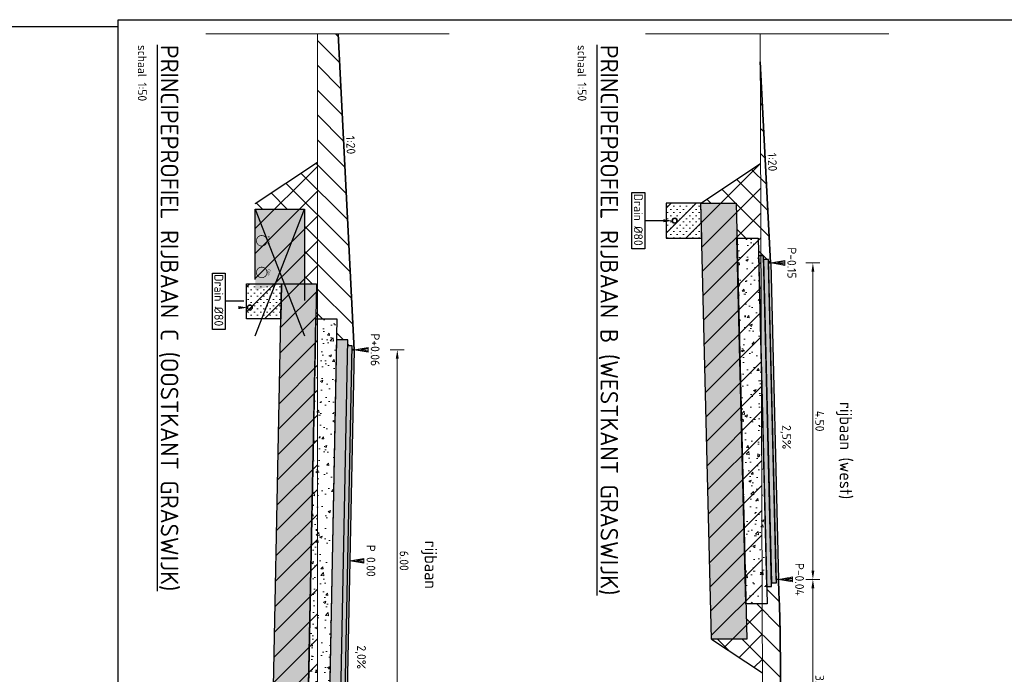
# Model space of a CAD drawing. Header units: metres. Extents: x 232680 to 233262, y 554200 to 554550.
# Tile 135 of 254: x 232738 to 232752, y 554479 to 554488. Entities that reach past the tile are written whole.
import ezdxf
from ezdxf.enums import TextEntityAlignment as Align

# ---------------------------------------------------------------- set-up
doc = ezdxf.new("R2010")
doc.units = ezdxf.units.M
doc.linetypes.add('NLCS-HIDDEN', pattern=[4, 2, -2])
doc.linetypes.add('XX-AFBREEK', pattern=[7, 4, -1, 1, -1])
doc.layers.get('Defpoints').update_dxf_attribs({"color": 241})
for name, color, linetype, lineweight in [('B-WE-GW-MAAIVELD-GD', 252, 'Continuous', 18), ('B-WE-VH-KANTOPSLUITING_TROTTOIRBAND_RWS-T25', 7, 'Continuous', 25), ('N-WE-GW-GROND_TEELAARDE-A', 252, 'Continuous', 15), ('N-WE-GW-GROND_ZAND_DRAINEERZAND-A', 7, 'Continuous', 18), ('N-WE-GW-GROND_ZAND_DRAINEERZAND-G', 7, 'Continuous', 25), ('N-WE-GW-MAAIVELD-035-GD', 7, 'Continuous', 35), ('N-WE-GW-ONTGRAVINGSVAK-AD', 8, 'Continuous', 13), ('N-WE-GW-ONTGRAVINGSVAK-GD', 7, 'Continuous', 25), ('N-WE-KL-GAS-G', 30, 'Continuous', 35), ('N-WE-KL-STROOK-GD', 7, 'NLCS-HIDDEN', 25), ('N-WE-KL-WATER-G', 170, 'Continuous', 35), ('N-WE-VH-KANTOPSLUITING_BETONRUG-M', 7, 'Continuous', 18), ('N-WE-VH-VERHARDING_ASFALT_DEKLAAG-GD', 7, 'Continuous', 25), ('N-WE-VH-VERHARDING_ASFALT_TUSSENLAAG_1-GD', 7, 'Continuous', 25), ('N-WE-VH-VERHARDING_ASFALT_TUSSENLAAG_2-GD', 7, 'Continuous', 25), ('N-WE-VH-VERHARDING_FUNDERING_GRANULAAT_MENG-AD', 252, 'Continuous', 18), ('N-WE-VH-VERHARDING_FUNDERING_GRANULAAT_MENG-GD', 7, 'Continuous', 25), ('N-WE-VH-VERHARDING_FUNDERING_ZAND-AD', 252, 'Continuous', 18), ('N-WE-VH-VERHARDING_FUNDERING_ZAND-GD', 7, 'Continuous', 25), ('N-WE-VH-VERKANTING-T25', 7, 'Continuous', 18), ('X-XX-AL-AFBREEKLIJN-G', 7, 'XX-AFBREEK', 13), ('X-XX-AL-T18', 7, 'Continuous', 18), ('X-XX-AL-T18-z', 7, 'Continuous', 18), ('X-XX-AL-T25', 7, 'Continuous', 25), ('X-XX-AL-T50', 7, 'Continuous', 25)]:
    doc.layers.add(name, color=color, linetype=linetype, lineweight=lineweight)
doc.layers.add('N-WE-VH-VERHARDING-AD', color=252, linetype='Continuous')
doc.styles.add('NLCS-ISO', font='NLCS-ISO.ttf')
doc.styles.add('NLCS-ISO-ANNOTATIEF-T18', font='NLCS-ISO.ttf', dxfattribs={"height": 1.8})
doc.styles.add('NLCS-ISO-ANNOTATIEF-T25', font='NLCS-ISO.ttf', dxfattribs={"height": 2.5})
doc.styles.add('NLCS-ISO-ANNOTATIEF-T50', font='NLCS-ISO.ttf')
doc.styles.add('NLCS-ISO-ANNOTATIVE-T18', font='NLCS-ISO.ttf', dxfattribs={"height": 1.8})
doc.dimstyles.new('NLCS-ANNOTATIEF-T25-PIJL-X_L2_H1', dxfattribs={"dimtxt": 2.5, "dimasz": 2.5, "dimexe": 2, "dimexo": 2, "dimgap": 0.7, "dimtad": 1, "dimzin": 0, "dimdsep": 46, "dimtxsty": 'NLCS-ISO-ANNOTATIEF-T25', "dimcen": 0, "dimdle": 2, "dimclrd": 256, "dimclre": 256, "dimclrt": 256, "dimadec": 1, "dimazin": 0, "dimtfac": 1, "dimtofl": 0, "dimtmove": 1, "dimatfit": 0, "dimfxl": 2, "dimfxlon": 1, "dimtfillclr": 254, "dimtolj": 1, "dimtzin": 0, "dimlwd": 13, "dimlwe": 18, "dimarcsym": 0})
pattern_1 = [(37.5, (-0.10162, -2e-10), (-0.003149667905, 0.096341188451), [0, -0.076, 0, -0.085, 0, -0.08125]), (7.5, (-0.10162, -2e-10), (0.088488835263, 0.141107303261), [0, -0.041, 0, -0.0685, 0, -0.02625]), (327.5, (-0.16312, -2e-10), (0.155707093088, 0.000282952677), [0, -0.025, 0, -0.09, 0, -0.1175]), (317.5, (-0.16312, -2e-10), (0.15030633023, 0.043883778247), [0, -0.0125, 0, -0.059, 0, -0.0675])]

# ---------------------------------------------------------------- blocks, each defined once
blk = doc.blocks.new('*D141')
at = {"layer": 'Defpoints', "color": 0, "transparency": 16777216}
for p in [(232748.529, 554480.059), (232749.019, 554480.059), (232748.529, 554477.059)]:
    blk.add_point(p, dxfattribs=at)
at = {"layer": 'N-WE-VH-KANTOPSLUITING_BETONRUG-M', "linetype": 'Continuous', "lineweight": 18, "transparency": 16777216}
for p, q in [((232748.919, 554480.059), (232749.119, 554480.059)), ((232748.919, 554477.059), (232749.119, 554477.059))]:
    blk.add_line(p, q, dxfattribs=at)
at = {"layer": 'N-WE-VH-KANTOPSLUITING_BETONRUG-M', "linetype": 'Continuous', "lineweight": 13, "transparency": 16777216}
blk.add_line((232749.019, 554477.184), (232749.019, 554479.934), dxfattribs=at)
at = {"layer": 'N-WE-VH-KANTOPSLUITING_BETONRUG-M', "transparency": 16777216}
for points in [[(232748.998, 554479.934), (232749.039, 554479.934), (232749.019, 554480.059)], [(232748.998, 554477.184), (232749.039, 554477.184), (232749.019, 554477.059)]]:
    blk.add_solid(points, dxfattribs=at)
at = {"layer": 'N-WE-VH-KANTOPSLUITING_BETONRUG-M', "transparency": 16777216, "insert": (232749.116, 554478.559), "char_height": 0.125, "attachment_point": 5, "rotation": 270, "style": 'NLCS-ISO-ANNOTATIEF-T25'}
blk.add_mtext('\\A1;3.00', dxfattribs=at)
blk = doc.blocks.new('*D161')
at = {"layer": 'Defpoints', "color": 0, "transparency": 16777216}
for p in [(232748.419, 554484.559), (232749.019, 554484.559), (232748.529, 554480.059)]:
    blk.add_point(p, dxfattribs=at)
at = {"layer": 'N-WE-VH-KANTOPSLUITING_BETONRUG-M', "linetype": 'Continuous', "lineweight": 18, "transparency": 16777216}
for p, q in [((232748.919, 554484.559), (232749.119, 554484.559)), ((232748.919, 554480.059), (232749.119, 554480.059))]:
    blk.add_line(p, q, dxfattribs=at)
at = {"layer": 'N-WE-VH-KANTOPSLUITING_BETONRUG-M', "linetype": 'Continuous', "lineweight": 13, "transparency": 16777216}
blk.add_line((232749.019, 554480.184), (232749.019, 554484.434), dxfattribs=at)
at = {"layer": 'N-WE-VH-KANTOPSLUITING_BETONRUG-M', "transparency": 16777216}
for points in [[(232748.998, 554484.434), (232749.039, 554484.434), (232749.019, 554484.559)], [(232748.998, 554480.184), (232749.039, 554480.184), (232749.019, 554480.059)]]:
    blk.add_solid(points, dxfattribs=at)
at = {"layer": 'N-WE-VH-KANTOPSLUITING_BETONRUG-M', "transparency": 16777216, "insert": (232749.116, 554482.309), "char_height": 0.125, "attachment_point": 5, "rotation": 270, "style": 'NLCS-ISO-ANNOTATIEF-T25'}
blk.add_mtext('\\A1;4.50', dxfattribs=at)
blk = doc.blocks.new('Blok - Peilmaat randverharding')
at = {"color": 0}
for p, q in [((-0.6, 3.5), (0.6, 3.5)), ((0, 0), (-0.6, 3.5)), ((-0.4, 3.5), (0.4, 3.5)), ((0, 0.7), (-0.4, 3.5)), ((-0.2, 3.5), (0.2, 3.5)), ((0, 1.75), (-0.2, 3.5)), ((0.6, 3.5), (0, 0)), ((0.4, 3.5), (0, 0.7)), ((0.2, 3.5), (0, 1.75))]:
    blk.add_line(p, q, dxfattribs=at)
blk = doc.blocks.new('*D94')
at = {"layer": 'Defpoints', "color": 0, "transparency": 16777216}
for p in [(232742.497, 554483.324), (232743.112, 554483.324), (232742.376, 554477.324)]:
    blk.add_point(p, dxfattribs=at)
at = {"layer": 'N-WE-VH-KANTOPSLUITING_BETONRUG-M', "linetype": 'Continuous', "lineweight": 18, "transparency": 16777216}
for p, q in [((232743.012, 554483.324), (232743.212, 554483.324)), ((232743.012, 554477.324), (232743.212, 554477.324))]:
    blk.add_line(p, q, dxfattribs=at)
at = {"layer": 'N-WE-VH-KANTOPSLUITING_BETONRUG-M', "linetype": 'Continuous', "lineweight": 13, "transparency": 16777216}
blk.add_line((232743.112, 554477.449), (232743.112, 554483.199), dxfattribs=at)
at = {"layer": 'N-WE-VH-KANTOPSLUITING_BETONRUG-M', "transparency": 16777216}
for points in [[(232743.091, 554483.199), (232743.132, 554483.199), (232743.112, 554483.324)], [(232743.091, 554477.449), (232743.132, 554477.449), (232743.112, 554477.324)]]:
    blk.add_solid(points, dxfattribs=at)
at = {"layer": 'N-WE-VH-KANTOPSLUITING_BETONRUG-M', "transparency": 16777216, "insert": (232743.209, 554480.324), "char_height": 0.125, "attachment_point": 5, "rotation": 270, "style": 'NLCS-ISO-ANNOTATIEF-T25'}
blk.add_mtext('\\A1;6.00', dxfattribs=at)

msp = doc.modelspace()

# ---------------------------------------------------------------- hatches: boundary and pattern name
at = {"layer": 'N-WE-GW-GROND_TEELAARDE-A'}
h = msp.add_hatch(dxfattribs=at)
h.set_pattern_fill('AGW-WERK_AANVULLEN', color=256, angle=90, style=0, pattern_type=2)
h.set_pattern_definition([(135, (-9.6326, 35.73807), (-0.1767766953, -0.1767766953), [])])
h.paths.add_polyline_path([(232742.271, 554487.818), (232741.977, 554487.818), (232741.977, 554485.993), (232741.092, 554485.404), (232741.092, 554485.324), (232741.792, 554485.324), (232741.792, 554484.264), (232741.965, 554484.264), (232741.955, 554483.764), (232742.255, 554483.764), (232742.249, 554483.464), (232742.409, 554483.464), (232742.408, 554483.384), (232742.468, 554483.384), (232742.467, 554483.324), (232742.497, 554483.324)])
h = msp.add_hatch(dxfattribs=at)
h.set_pattern_fill('AGW-WERK_AANVULLEN', color=256, style=0, pattern_type=2)
h.set_pattern_definition([(315, (11637.46998, 27721.54337), (0.1767766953, 0.1767766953), [])])
h.paths.add_polyline_path([(232748.24, 554484.909), (232747.94, 554484.909), (232747.928, 554485.409), (232747.427, 554485.409), (232748.276, 554485.974), (232748.271, 554487.417), (232748.414, 554484.559), (232748.389, 554484.559), (232748.387, 554484.609), (232748.317, 554484.609), (232748.316, 554484.659), (232748.246, 554484.659)])
h = msp.add_hatch(dxfattribs=at)
h.set_pattern_fill('AGW-WERK_AANVULLEN', color=256, style=0, pattern_type=2)
h.set_pattern_definition([(315, (262098.8156, 541287.91867), (0.1767766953, 0.1767766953), [])])
edge = h.paths.add_edge_path()
edge.add_line((232748.301, 554478.728), (232747.579, 554479.209))
edge.add_line((232747.579, 554479.209), (232748.079, 554479.209))
edge.add_line((232748.079, 554479.209), (232748.067, 554479.709))
edge.add_line((232748.067, 554479.709), (232748.367, 554479.709))
edge.add_line((232748.367, 554479.709), (232748.361, 554479.959))
edge.add_line((232748.361, 554479.959), (232748.431, 554479.959))
edge.add_line((232748.431, 554479.959), (232748.43, 554480.009))
edge.add_line((232748.43, 554480.009), (232748.5, 554480.009))
edge.add_line((232748.5, 554480.009), (232748.499, 554480.059))
edge.add_line((232748.499, 554480.059), (232748.529, 554480.059))
edge.add_arc((232711.044, 554478.559), 37.515, 0, 2.2915, ccw=False)
edge.add_line((232748.559, 554478.559), (232748.302, 554478.559))
edge.add_line((232748.302, 554478.559), (232748.301, 554478.728))
at = {"layer": 'N-WE-GW-GROND_ZAND_DRAINEERZAND-A'}
h = msp.add_hatch(dxfattribs=at)
h.set_pattern_fill('AGW-GROND_ZAND_DRAINZAND', color=256, pattern_type=2)
h.set_pattern_definition([(45, (234478.078123, 552989.79372), (-0.0449012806, 0.0449012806), [0, -0.0635])])
h.paths.add_polyline_path([(232747.031, 554485.185), (232747.027, 554485.18), (232747.023, 554485.174), (232747.021, 554485.168), (232747.02, 554485.162), (232747.02, 554485.156), (232747.021, 554485.149), (232747.023, 554485.143), (232747.027, 554485.138), (232747.031, 554485.133), (232747.036, 554485.129), (232747.042, 554485.126), (232747.048, 554485.124), (232747.055, 554485.124), (232747.061, 554485.124), (232747.067, 554485.126), (232747.073, 554485.129), (232747.078, 554485.133), (232747.083, 554485.138), (232747.086, 554485.143), (232747.088, 554485.149), (232747.089, 554485.156), (232747.089, 554485.162), (232747.088, 554485.168), (232747.086, 554485.174), (232747.083, 554485.18), (232747.078, 554485.185), (232747.073, 554485.189), (232747.067, 554485.191), (232747.061, 554485.193), (232747.055, 554485.194), (232747.048, 554485.193), (232747.042, 554485.191), (232747.036, 554485.189)], flags=16)
h.paths.add_polyline_path([(232746.933, 554484.909), (232746.933, 554485.409), (232747.427, 554485.409), (232747.44, 554484.909)])
h = msp.add_hatch(dxfattribs=at)
h.set_pattern_fill('AGW-GROND_ZAND_DRAINZAND', color=256, pattern_type=2)
h.set_pattern_definition([(45, (234472.115784, 553001.84848), (-0.0449012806, 0.0449012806), [0, -0.0635])])
h.paths.add_polyline_path([(232741.069, 554483.988), (232741.064, 554483.993), (232741.061, 554483.998), (232741.059, 554484.004), (232741.057, 554484.01), (232741.057, 554484.017), (232741.059, 554484.023), (232741.061, 554484.029), (232741.064, 554484.035), (232741.069, 554484.039), (232741.074, 554484.043), (232741.08, 554484.046), (232741.086, 554484.048), (232741.092, 554484.049), (232741.099, 554484.048), (232741.105, 554484.046), (232741.111, 554484.043), (232741.116, 554484.039), (232741.12, 554484.035), (232741.124, 554484.029), (232741.126, 554484.023), (232741.127, 554484.017), (232741.127, 554484.01), (232741.126, 554484.004), (232741.124, 554483.998), (232741.12, 554483.993), (232741.116, 554483.988), (232741.111, 554483.984), (232741.105, 554483.981), (232741.099, 554483.979), (232741.092, 554483.979), (232741.086, 554483.979), (232741.08, 554483.981), (232741.074, 554483.984)], flags=16)
h.paths.add_polyline_path([(232740.97, 554484.264), (232740.97, 554483.764), (232741.465, 554483.764), (232741.465, 554484.264)])
at = {"layer": 'N-WE-GW-ONTGRAVINGSVAK-AD'}
h = msp.add_hatch(dxfattribs=at)
h.set_pattern_fill('AGW-WERK_ONTGRAVEN', color=256, angle=90, style=0, pattern_type=2)
h.set_pattern_definition([(225, (-9.6326, 35.73807), (0.1767766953, -0.1767766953), [])])
h.paths.add_polyline_path([(232741.977, 554485.993), (232741.977, 554475.938), (232741.308, 554476.384), (232740.813, 554476.384), (232740.813, 554476.884), (232741.318, 554476.884), (232741.455, 554483.764), (232740.97, 554483.764), (232740.97, 554484.264), (232741.092, 554484.264), (232741.092, 554485.404)])
h = msp.add_hatch(dxfattribs=at)
h.set_pattern_fill('AGW-WERK_ONTGRAVEN', color=256, style=0, pattern_type=2)
h.set_pattern_definition([(45, (11637.46998, 27721.54337), (-0.1767766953, 0.1767766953), [])])
h.paths.add_polyline_path([(232748.301, 554478.728), (232748.276, 554485.974), (232747.427, 554485.409), (232746.933, 554485.409), (232746.933, 554484.909), (232747.44, 554484.909), (232747.579, 554479.209)])
at = {"layer": 'N-WE-VH-VERHARDING-AD'}
for points in [[(232748.529, 554480.059), (232748.419, 554484.559), (232748.389, 554484.559), (232748.387, 554484.609), (232748.317, 554484.609), (232748.316, 554484.659), (232748.246, 554484.659), (232748.361, 554479.959), (232748.431, 554479.959), (232748.43, 554480.009), (232748.5, 554480.009), (232748.499, 554480.059)], [(232742.497, 554483.324), (232742.377, 554477.324), (232742.347, 554477.324), (232742.345, 554477.264), (232742.285, 554477.264), (232742.284, 554477.184), (232742.124, 554477.184), (232742.249, 554483.464), (232742.409, 554483.464), (232742.408, 554483.384), (232742.468, 554483.384), (232742.467, 554483.324)]]:
    msp.add_hatch(color=256, dxfattribs=at).paths.add_polyline_path(points)
at = {"layer": 'N-WE-VH-VERHARDING_FUNDERING_GRANULAAT_MENG-AD'}
h = msp.add_hatch(dxfattribs=at)
h.set_pattern_fill('AVH-FUNDERING_GRANULAAT_MENG_01', color=256, pattern_type=2)
h.set_pattern_definition([(50, (232748.00337, 554482.30883), (0.35863, -0.031376), [0.0375, -0.4125]), (355, (232748.00337, 554482.30883), (-0.069376, 0.376096), [0.03, -0.33]), (100.451, (232748.03326, 554482.30622), (0.289255, 0.34472), [0.03187, -0.35057]), (46.184, (232748.00337, 554482.40883), (0.53362, -0.08276), [0.05625, -0.61875]), (96.636, (232748.04784, 554482.40194), (0.46733, 0.48706), [0.047805, -0.52586]), (351.184, (232748.0034, 554482.40883), (0.46733, 0.48706), [0.045, -0.495]), (21, (232748.05337, 554482.38383), (0.298454, -0.20131), [0.0375, -0.4125]), (326, (232748.05337, 554482.38383), (0.12166, 0.362575), [0.03, -0.33]), (71.451, (232748.07824, 554482.36706), (0.42011, 0.161265), [0.03187, -0.35057]), (37.5, (232748.00337, 554482.30883), (0.00608, 0.166447), [0, -0.326, 0, -0.335, 0, -0.33125]), (7.5, (232748.00337, 554482.30883), (0.131535, 0.197206), [0, -0.191, 0, -0.3185, 0, -0.12625]), (327.5, (232747.89187, 554482.30883), (0.266911, -0.0112774), [0, -0.125, 0, -0.39, 0, -0.5175]), (317.5, (232747.84187, 554482.30883), (0.291593, 0.050052), [0, -0.1625, 0, -0.259, 0, -0.3675])])
h.paths.add_polyline_path([(232748.367, 554479.709), (232748.24, 554484.909), (232747.94, 554484.909), (232748.067, 554479.709)])
h = msp.add_hatch(dxfattribs=at)
h.set_pattern_fill('AVH-FUNDERING_GRANULAAT_MENG_01', color=256, pattern_type=2)
h.set_pattern_definition([(50, (232741.9576, 554480.58566), (0.35863, -0.031376), [0.0375, -0.4125]), (355, (232741.9576, 554480.58566), (-0.069376, 0.376096), [0.03, -0.33]), (100.451, (232741.9875, 554480.58305), (0.289255, 0.34472), [0.03187, -0.35057]), (46.184, (232741.9576, 554480.68566), (0.53362, -0.08276), [0.05625, -0.61875]), (96.636, (232742.0021, 554480.67876), (0.46733, 0.48706), [0.047805, -0.525856]), (351.184, (232741.9576, 554480.68566), (0.46733, 0.48706), [0.045, -0.495]), (21, (232742.0076, 554480.66066), (0.298454, -0.20131), [0.0375, -0.4125]), (326, (232742.0076, 554480.66066), (0.121658, 0.362575), [0.03, -0.33]), (71.451, (232742.03248, 554480.6439), (0.42011, 0.161265), [0.03187, -0.35057]), (37.5, (232741.95761, 554480.58566), (0.00608, 0.166447), [0, -0.326, 0, -0.335, 0, -0.33125]), (7.5, (232741.95761, 554480.58566), (0.131535, 0.197206), [0, -0.191, 0, -0.3185, 0, -0.12625]), (327.5, (232741.84611, 554480.58566), (0.266911, -0.0112774), [0, -0.125, 0, -0.39, 0, -0.5175]), (317.5, (232741.7961, 554480.58566), (0.291593, 0.050052), [0, -0.1625, 0, -0.259, 0, -0.3675])])
h.paths.add_polyline_path([(232742.118, 554476.884), (232741.818, 554476.884), (232741.955, 554483.764), (232742.255, 554483.764)])
at = {"layer": 'N-WE-VH-VERHARDING_FUNDERING_ZAND-AD'}
h = msp.add_hatch(dxfattribs=at)
h.set_pattern_fill('AVH-FUNDERING_ZAND', color=256, pattern_type=2)
h.set_pattern_definition(pattern_1)
h.paths.add_polyline_path([(232748.079, 554479.209), (232747.928, 554485.409), (232747.427, 554485.409), (232747.579, 554479.209)])
h = msp.add_hatch(dxfattribs=at)
h.set_pattern_fill('AVH-FUNDERING_ZAND', color=256, pattern_type=2)
h.set_pattern_definition([(37.5, (-9.63261, 35.73807), (-0.003149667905, 0.096341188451), [0, -0.076, 0, -0.085, 0, -0.08125]), (7.5, (-9.63261, 35.73807), (0.088488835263, 0.141107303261), [0, -0.041, 0, -0.0685, 0, -0.02625]), (327.5, (-9.69411, 35.73807), (0.155707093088, 0.000282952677), [0, -0.025, 0, -0.09, 0, -0.1175]), (317.5, (-9.69411, 35.73807), (0.15030633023, 0.043883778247), [0, -0.0125, 0, -0.059, 0, -0.0675])])
h.paths.add_polyline_path([(232741.965, 554484.264), (232741.808, 554476.384), (232741.308, 554476.384), (232741.465, 554484.264), (232741.092, 554484.174), (232741.092, 554485.324), (232741.792, 554485.324), (232741.792, 554484.264)])
at = {"layer": 'N-WE-VH-VERHARDING_FUNDERING_ZAND-GD'}
h = msp.add_hatch(dxfattribs=at)
h.set_pattern_fill('AVH-FUNDERING_ZAND', color=256, pattern_type=2)
h.set_pattern_definition(pattern_1)
h.paths.add_polyline_path([(232747.579, 554479.209), (232747.427, 554485.409), (232747.928, 554485.409), (232748.079, 554479.209)])

# ---------------------------------------------------------------- linework, layer by layer
at = {"color": 0, "lineweight": -2}
for p, q in [((232746.446, 554484.759), (232746.446, 554485.559)), ((232746.446, 554485.559), (232746.628, 554485.559)), ((232746.628, 554485.559), (232746.628, 554484.759)), ((232746.628, 554484.759), (232746.446, 554484.759)), ((232740.484, 554483.614), (232740.484, 554484.413)), ((232740.484, 554484.413), (232740.666, 554484.413)), ((232740.666, 554484.413), (232740.666, 554483.614)), ((232740.666, 554483.614), (232740.484, 554483.614))]:
    msp.add_line(p, q, dxfattribs=at)
at = {"linetype": 'ByBlock', "lineweight": -2}
for p, q in [((232746.894, 554485.159), (232746.628, 554485.159)), ((232740.931, 554484.014), (232740.666, 554484.014))]:
    msp.add_line(p, q, dxfattribs=at)
at = {"lineweight": 35}
for centre in [(232747.055, 554485.159), (232741.016, 554483.924)]:
    msp.add_ellipse(centre, major_axis=(-0.0247, 0.0247), ratio=1, start_param=2.356194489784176, end_param=8.639379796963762, dxfattribs=at)
for points in [[(232746.894, 554485.18), (232747.02, 554485.159), (232746.894, 554485.138)], [(232740.855, 554483.945), (232740.981, 554483.924), (232740.855, 554483.903)]]:
    msp.add_solid(points)
at = {"layer": 'B-WE-GW-MAAIVELD-GD', "flags": 128}
for points in [[(232741.977, 554471.222), (232741.977, 554487.818)], [(232748.269, 554487.818), (232748.349, 554465.13), (232748.261, 554453.912)]]:
    msp.add_lwpolyline(points, dxfattribs=at)
at = {"layer": 'Defpoints'}
for points in [[(232763.744, 554488.018), (232763.744, 554453.712), (232739.146, 554453.712), (232739.146, 554488.018)], [(232739.146, 554487.918), (232711.412, 554487.918), (232711.412, 554442.463), (232739.146, 554442.463)]]:
    msp.add_lwpolyline(points, close=True, dxfattribs=at)
at = {"layer": 'N-WE-GW-GROND_ZAND_DRAINEERZAND-G'}
for points in [[(232746.933, 554485.409), (232746.933, 554484.909), (232747.44, 554484.909), (232747.427, 554485.409)], [(232740.97, 554483.764), (232740.97, 554484.264), (232741.465, 554484.264), (232741.455, 554483.764)]]:
    msp.add_lwpolyline(points, close=True, dxfattribs=at)
at = {"layer": 'N-WE-GW-MAAIVELD-035-GD'}
for points in [[(232742.497, 554483.324), (232742.271, 554487.818)], [(232748.271, 554487.417), (232748.414, 554484.559)]]:
    msp.add_lwpolyline(points, dxfattribs=at)
msp.add_lwpolyline([(232748.529, 554477.059, 0.02), (232748.529, 554480.059)], format="xyb", dxfattribs=at)
at = {"layer": 'N-WE-GW-ONTGRAVINGSVAK-GD'}
for points in [[(232741.092, 554485.404), (232741.977, 554485.993)], [(232747.427, 554485.409), (232748.276, 554485.974)], [(232747.579, 554479.209), (232748.301, 554478.728)]]:
    msp.add_lwpolyline(points, dxfattribs=at)
at = {"layer": 'N-WE-KL-GAS-G', "const_width": 0.01}
msp.add_lwpolyline([(232741.185, 554484.499, 1), (232741.185, 554484.349, 1)], format="xyb", close=True, dxfattribs=at)
at = {"layer": 'N-WE-KL-STROOK-GD', "flags": 128}
msp.add_lwpolyline([(232741.092, 554485.324), (232741.792, 554485.324), (232741.792, 554483.524), (232741.092, 554483.524)], close=True, dxfattribs=at)
at = {"layer": 'N-WE-KL-STROOK-GD'}
for points in [[(232741.092, 554483.524), (232741.792, 554485.324)], [(232741.092, 554485.324), (232741.792, 554483.524)]]:
    msp.add_lwpolyline(points, dxfattribs=at)
at = {"layer": 'N-WE-KL-WATER-G', "const_width": 0.01}
msp.add_lwpolyline([(232741.185, 554484.799, -1), (232741.185, 554484.949, -1)], format="xyb", close=True, dxfattribs=at)
at = {"layer": 'N-WE-VH-VERHARDING_ASFALT_DEKLAAG-GD', "flags": 128}
msp.add_lwpolyline([(232748.419, 554484.559), (232748.529, 554480.059), (232748.499, 554480.059), (232748.389, 554484.559)], close=True, dxfattribs=at)
for points in [[(232742.284, 554477.184), (232742.409, 554483.464), (232742.249, 554483.464), (232742.124, 554477.184), (232742.284, 554477.184)], [(232742.408, 554483.384), (232742.468, 554483.384), (232742.345, 554477.264), (232742.285, 554477.264)], [(232742.467, 554483.324), (232742.497, 554483.324), (232742.377, 554477.324), (232742.347, 554477.324)]]:
    msp.add_lwpolyline(points, dxfattribs=at)
at = {"layer": 'N-WE-VH-VERHARDING_ASFALT_TUSSENLAAG_1-GD', "flags": 128}
msp.add_lwpolyline([(232748.317, 554484.609), (232748.43, 554480.009), (232748.5, 554480.009), (232748.387, 554484.609)], close=True, dxfattribs=at)
at = {"layer": 'N-WE-VH-VERHARDING_ASFALT_TUSSENLAAG_2-GD', "flags": 128}
msp.add_lwpolyline([(232748.246, 554484.659), (232748.361, 554479.959), (232748.431, 554479.959), (232748.316, 554484.659)], close=True, dxfattribs=at)
at = {"layer": 'N-WE-VH-VERHARDING_FUNDERING_GRANULAAT_MENG-GD', "flags": 128}
for points in [[(232748.067, 554479.709), (232747.94, 554484.909), (232748.24, 554484.909), (232748.367, 554479.709)], [(232742.118, 554476.884), (232741.818, 554476.884), (232741.955, 554483.764), (232742.255, 554483.764)]]:
    msp.add_lwpolyline(points, close=True, dxfattribs=at)
at = {"layer": 'N-WE-VH-VERHARDING_FUNDERING_ZAND-GD', "flags": 128}
for points in [[(232747.579, 554479.209), (232747.427, 554485.409), (232747.928, 554485.409), (232748.079, 554479.209)], [(232741.965, 554484.264), (232741.808, 554476.384), (232741.308, 554476.384), (232741.465, 554484.264)]]:
    msp.add_lwpolyline(points, close=True, dxfattribs=at)
at = {"layer": 'X-XX-AL-AFBREEKLIJN-G', "ltscale": 1.5}
for points in [[(232740.389, 554487.818), (232743.849, 554487.818)], [(232746.639, 554487.818), (232750.099, 554487.818)]]:
    msp.add_lwpolyline(points, dxfattribs=at)

# ---------------------------------------------------------------- block references
at = {"layer": 'X-XX-AL-T18', "yscale": 0.05714285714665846, "zscale": 0.05714285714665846, "rotation": 270}
for p, xscale in [((232748.419, 554484.559), 0.05714285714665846), ((232742.497, 554483.324), -0.05714285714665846), ((232742.437, 554480.324), -0.05714285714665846), ((232748.529, 554480.059), 0.05714285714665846)]:
    msp.add_blockref('Blok - Peilmaat randverharding', p, dxfattribs=dict(at, xscale=xscale))

# ---------------------------------------------------------------- texts
at = {"style": 'NLCS-ISO'}
for p in [(232746.474, 554485.543), (232740.512, 554484.398)]:
    msp.add_text('Drain Ø80', height=0.126, rotation=270, dxfattribs=at).set_placement(p)
at = {"layer": 'B-WE-VH-KANTOPSLUITING_TROTTOIRBAND_RWS-T25', "style": 'NLCS-ISO-ANNOTATIEF-T25'}
for s, p in [('rijbaan (west)', (232749.471, 554481.891)), ('rijbaan', (232743.564, 554480.267))]:
    msp.add_text(s, height=0.175, rotation=270, dxfattribs=at).set_placement(p, align=Align.MIDDLE)
at = {"layer": 'N-WE-VH-VERKANTING-T25', "style": 'NLCS-ISO-ANNOTATIEF-T18'}
for s, rotation, p in [('2,5%%%', 270.3272, (232748.546, 554482.081)), ('2,0%%%', 269.6728, (232742.503, 554478.952))]:
    msp.add_text(s, height=0.125, rotation=rotation, dxfattribs=at).set_placement(p, align=Align.BOTTOM_CENTER)
at = {"layer": 'X-XX-AL-T18', "style": 'NLCS-ISO'}
for s, p in [('P-0.15', (232748.619, 554484.559)), ('P+0.06', (232742.697, 554483.324)), ('P 0.00', (232742.637, 554480.324)), ('P-0.04', (232748.729, 554480.059))]:
    msp.add_text(s, height=0.125, rotation=270, dxfattribs=at).set_placement(p, align=Align.BOTTOM_CENTER)
at = {"layer": 'X-XX-AL-T18-z', "style": 'NLCS-ISO'}
for p in [(232742.351, 554486.231), (232748.342, 554485.988)]:
    msp.add_text('1:20', height=0.125, rotation=272.8624, dxfattribs=at).set_placement(p, align=Align.BOTTOM_CENTER)
at = {"layer": 'X-XX-AL-T25', "style": 'NLCS-ISO-ANNOTATIEF-T25'}
for p in [(232739.425, 554487.657), (232745.675, 554487.657)]:
    msp.add_text('schaal 1:50', height=0.125, rotation=270, dxfattribs=at).set_placement(p)
at = {"layer": 'X-XX-AL-T25', "style": 'NLCS-ISO-ANNOTATIVE-T18'}
for s, p in [('Water', (232741.26, 554484.874)), ('Gas', (232741.26, 554484.424))]:
    msp.add_text(s, height=0.036, rotation=270, dxfattribs=at).set_placement(p, align=Align.BOTTOM_CENTER)
at = {"layer": 'X-XX-AL-T50', "style": 'NLCS-ISO-ANNOTATIEF-T50'}
for s, p in [('%%UPRINCIPEPROFIEL RIJBAAN C (OOSTKANT GRASWIJK)', (232739.75, 554487.66)), ('%%UPRINCIPEPROFIEL RIJBAAN B (WESTKANT GRASWIJK)', (232746, 554487.66))]:
    msp.add_text(s, height=0.25, rotation=270, dxfattribs=at).set_placement(p)

# ---------------------------------------------------------------- dimensions: what is measured, and where the dimension line sits
at = {"layer": 'N-WE-VH-KANTOPSLUITING_BETONRUG-M'}
for base, p1, p2, picture, middle in [((232749.019, 554484.559), (232748.529, 554480.059), (232748.419, 554484.559), '*D161', (232749.116, 554482.309)), ((232743.112, 554483.324), (232742.376, 554477.324), (232742.497, 554483.324), '*D94', (232743.209, 554480.324)), ((232749.019, 554480.059), (232748.529, 554477.059), (232748.529, 554480.059), '*D141', (232749.116, 554478.559))]:
    dim = msp.add_linear_dim(base=base, p1=p1, p2=p2, angle=90, dimstyle='NLCS-ANNOTATIEF-T25-PIJL-X_L2_H1', override={"dimscale": 0, "dimtad": 4}, dxfattribs=at)
    dim.commit()
    dim.dimension.update_dxf_attribs({"geometry": picture, "text_midpoint": middle})

doc.saveas('drawing.dxf')
